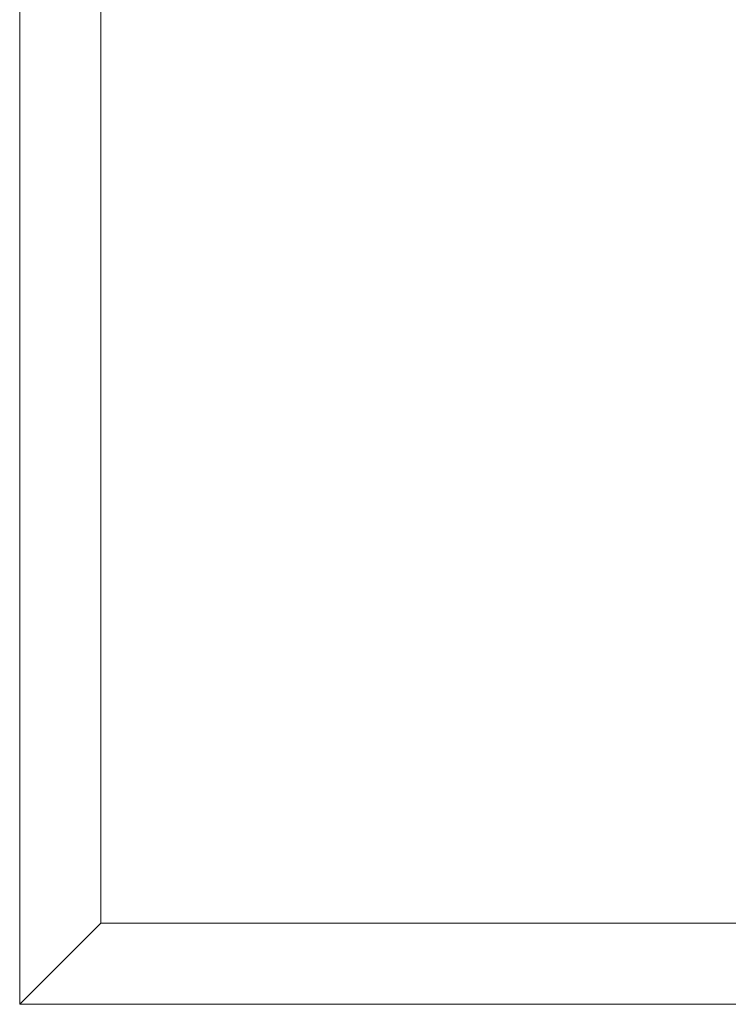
# Model space of a CAD drawing. Header units: centimetres. Extents: x -50.4 to -32.9, y -24 to 24.6.
# Tile 1 of 3: x -50.4 to -41.7, y -24 to -11.8. Entities that reach past the tile are written whole.
import ezdxf

# ---------------------------------------------------------------- set-up
doc = ezdxf.new("R2010")
doc.units = ezdxf.units.CM
doc.header["$LTSCALE"] = 2.54
doc.layers.add('Lucido design-1', color=7, linetype='Continuous')

# ---------------------------------------------------------------- blocks, each defined once
blk = doc.blocks.new('Gruppo-2-1')
at = {"color": 178, "linetype": 'Continuous', "lineweight": 20}
for points in [[(-50.42, -24, 90), (-50.42, 24.6, 90), (-49.42, 23.6, 90), (-49.42, -23, 90)], [(-50.42, -24, 88.2), (-50.42, 24.6, 88.2), (-49.42, 23.6, 88.2), (-49.42, -23, 88.2)], [(-50.42, -24, 88.2), (-50.42, -24, 90), (-50.42, 24.6, 90), (-50.42, 24.6, 88.2)], [(-49.42, 23.6, 88.2), (-49.42, 23.6, 90), (-49.42, -23, 90), (-49.42, -23, 88.2)], [(-49.42, -23, 88.2), (-49.42, -23, 90), (-50.42, -24, 90), (-50.42, -24, 88.2)], [(-49.42, -23, 90), (-33.92, -23, 90), (-32.92, -24, 90), (-50.42, -24, 90)], [(-49.42, -23, 88.2), (-33.92, -23, 88.2), (-32.92, -24, 88.2), (-50.42, -24, 88.2)], [(-50.42, -24, 88.2), (-50.42, -24, 90), (-49.42, -23, 90), (-49.42, -23, 88.2)], [(-49.42, -23, 88.2), (-49.42, -23, 90), (-33.92, -23, 90), (-33.92, -23, 88.2)], [(-32.92, -24, 88.2), (-32.92, -24, 90), (-50.42, -24, 90), (-50.42, -24, 88.2)]]:
    blk.add_3dface(points, dxfattribs=at)

msp = doc.modelspace()

# ---------------------------------------------------------------- block references
at = {"layer": 'Lucido design-1', "color": 7}
msp.add_blockref('Gruppo-2-1', (0, 0), dxfattribs=at)

doc.saveas('drawing.dxf')
